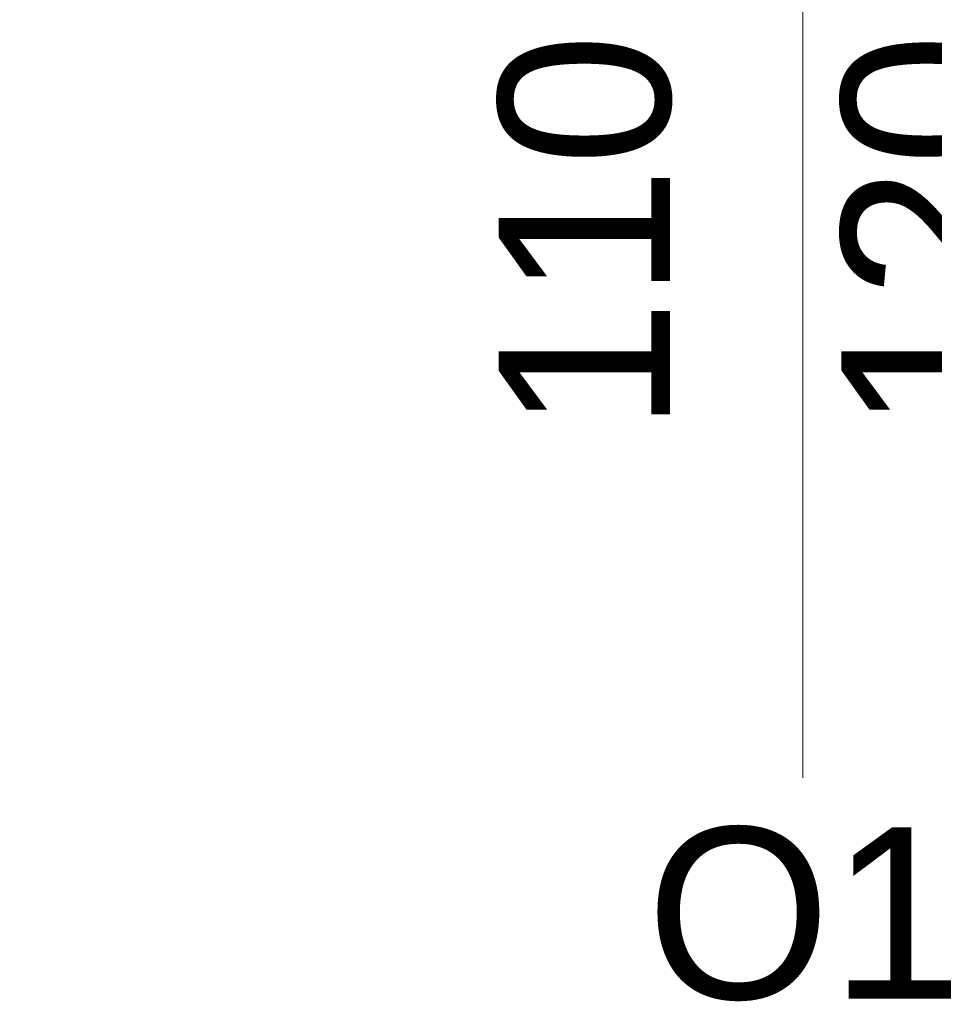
# Model space of a CAD drawing. Header units: millimetres. Extents: x 922208 to 1069538, y -182208 to -99877.
# Tile 27 of 256: x 969606 to 970273, y -173752 to -173034. Entities that reach past the tile are written whole.
import ezdxf

# ---------------------------------------------------------------- set-up
doc = ezdxf.new("R2010")
doc.units = ezdxf.units.MM
doc.header["$MEASUREMENT"] = 0
doc.linetypes.add('HIDDEN', pattern=[20, 10, -10])
doc.layers.add('IS_POWRÓT', color=5, linetype='HIDDEN', lineweight=30)
doc.layers.add('Nowe_220-A Ściany_Nr_pióra__7', color=7, linetype='Continuous', lineweight=13)
doc.layers.add('Nowe_220-A Ściany_Nr_pióra__45', color=7, linetype='Continuous', lineweight=15, true_color=0x40a5ff)
doc.styles.add('STYL_AUTOMATYCZNY_1', font='arial.ttf')

# ---------------------------------------------------------------- blocks, each defined once
blk = doc.blocks.new('parter01')
at = {"layer": 'Nowe_220-A Ściany_Nr_pióra__45', "color": 161, "linetype": 'Continuous', "lineweight": 0, "true_color": 0x40a5ff}
blk.add_line((970177.29229, -113901.8064), (970177.29229, -112550.02068), dxfattribs=at)
at = {"layer": 'Nowe_220-A Ściany_Nr_pióra__7', "color": 7, "linetype": 'Continuous', "lineweight": 0, "char_height": 125, "attachment_point": 7, "rotation": 90, "style": 'STYL_AUTOMATYCZNY_1'}
for s, insert in [('\\A1;{\\pql;\\pt0;\\fArial|b0|i0|c238|p0;\\W1.000000;110\\fArial|b0|i0|c238|p0;\\W1.000000;\\A1{\\H.66x;\\S^  ;}\\fArial|b0|i0|c238|p0;\\W1.000000;\\fArial|b0|i0|c238|p0;\\W1.000000;}', (970116.88449, -113650.02068)), ('\\A1;{\\pql;\\pt0;\\fArial|b0|i0|c238|p0;\\W1.000000;120\\fArial|b0|i0|c238|p0;\\W1.000000;\\A1{\\H.66x;\\S^  ;}\\fArial|b0|i0|c238|p0;\\W1.000000;\\fArial|b0|i0|c238|p0;\\W1.000000;}', (970366.88449, -113650.02068))]:
    blk.add_mtext(s, dxfattribs=dict(at, insert=insert))
at = {"layer": 'Nowe_220-A Ściany_Nr_pióra__7', "color": 7, "linetype": 'Continuous', "lineweight": 0, "insert": (970062.95054, -114064.61289), "char_height": 125, "attachment_point": 7, "style": 'STYL_AUTOMATYCZNY_1'}
blk.add_mtext('\\A1;{\\pql;\\pt0;\\fArial|b0|i0|c238|p0;\\W1.000000;O1\\fArial|b0|i0|c238|p0;\\W1.000000;\\fArial|b0|i0|c238|p0;\\W1.000000;\\fArial|b0|i0|c238|p0;\\W1.000000;}', dxfattribs=at)

msp = doc.modelspace()

# ---------------------------------------------------------------- block references
at = {"layer": 'IS_POWRÓT', "color": 27, "linetype": 'ByBlock', "lineweight": 30}
msp.add_blockref('parter01', (0, -59685.16), dxfattribs=at)

doc.saveas('drawing.dxf')
